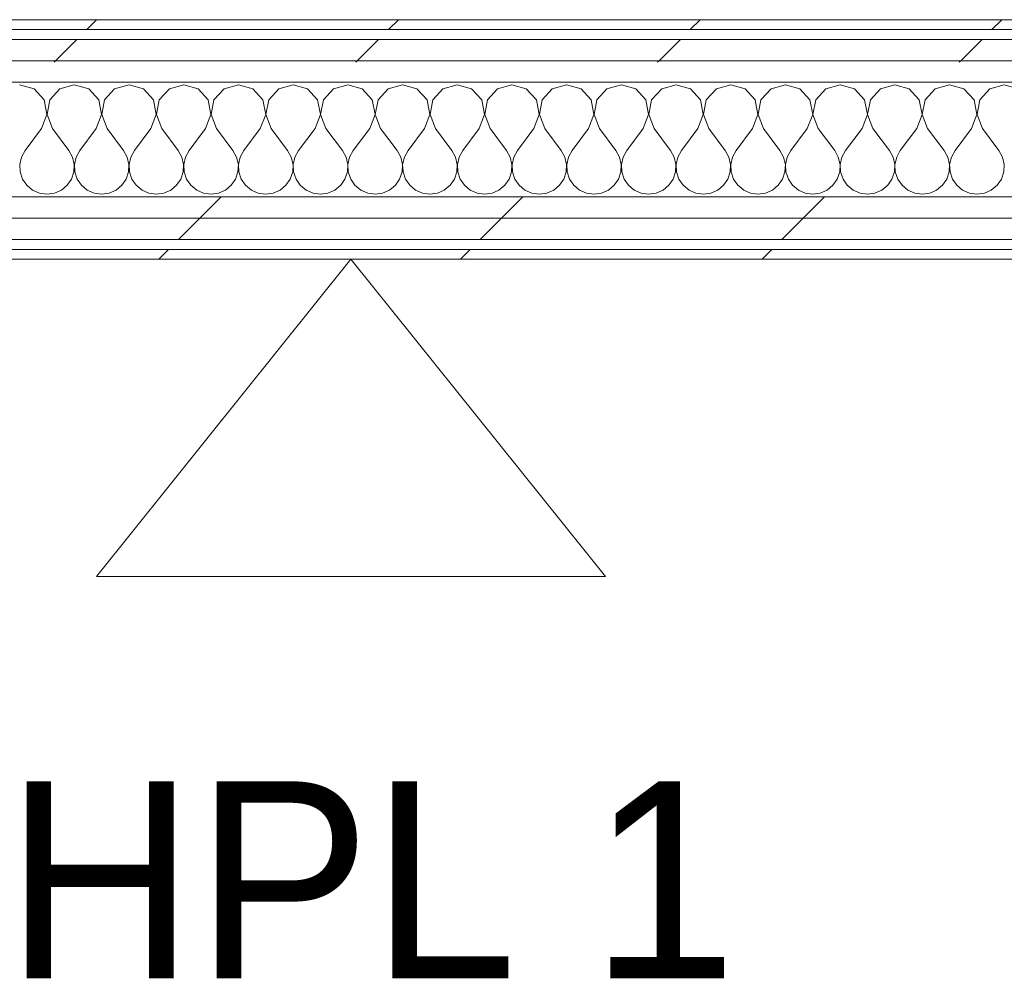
# Model space of a CAD drawing. Header units: millimetres. Extents: x -40968 to 77376, y -17881 to 4746.
# Tile 184 of 256: x 1450 to 2050, y -12508 to -11924. Entities that reach past the tile are written whole.
import ezdxf

# ---------------------------------------------------------------- set-up
doc = ezdxf.new("R2010")
doc.units = ezdxf.units.MM
doc.header["$MEASUREMENT"] = 0
doc.linetypes.add('Wipeout_Contour', pattern=[1000, 0, -1000])
doc.layers.add('Nuevo_01_2D_Acabats_Pluma_Nº__20', color=1, linetype='Continuous', lineweight=5)
doc.layers.add('Nuevo_08_E_Envans secs_Pluma_Nº__1', color=7, linetype='Continuous', lineweight=5)
doc.layers.add('Nuevo_08_E_Envans secs', color=7, linetype='Continuous')
for name, color, linetype, lineweight, true_color in [('Nuevo_08_E_Envans secs_Pluma_Nº__102', 7, 'Continuous', 5, 0xcccccc), ('Nuevo_08_E_Envans secs_Pluma_Nº__171', 171, 'Continuous', 13, 0xaaaaff), ('Nuevo_08_E_Envans secs_Pluma_Nº__177', 7, 'Continuous', 15, 0xf7e046)]:
    doc.layers.add(name, color=color, linetype=linetype, lineweight=lineweight, true_color=true_color)
doc.styles.add('Estilo_Generado_1', font='txt')
pattern_1 = [(45, (0, 0), (-183.848, 183.848), [195, -65]), (45, (7e-14, 183.85), (-183.848, 183.848), [195, -65])]

# ---------------------------------------------------------------- blocks, each defined once
blk = doc.blocks.new('*X402')
at = {"layer": 'Nuevo_08_E_Envans secs_Pluma_Nº__102', "color": 254, "linetype": 'Continuous', "lineweight": 5, "true_color": 0xcccccc}
for p, q in [((1458.76, -11966.13), (1450, -11963.64)), ((1483.33, -11963.64), (1474.57, -11966.13)), ((1492.1, -11966.13), (1483.33, -11963.64)), ((1516.67, -11963.64), (1507.9, -11966.13)), ((1525.43, -11966.13), (1516.67, -11963.64)), ((1550, -11963.64), (1541.24, -11966.13)), ((1558.76, -11966.13), (1550, -11963.64)), ((1583.33, -11963.64), (1574.57, -11966.13)), ((1592.1, -11966.13), (1583.33, -11963.64)), ((1616.67, -11963.64), (1607.9, -11966.13)), ((1625.43, -11966.13), (1616.67, -11963.64)), ((1650, -11963.64), (1641.24, -11966.13)), ((1658.76, -11966.13), (1650, -11963.64)), ((1683.33, -11963.64), (1674.57, -11966.13)), ((1692.1, -11966.13), (1683.33, -11963.64)), ((1716.67, -11963.64), (1707.9, -11966.13)), ((1725.43, -11966.13), (1716.67, -11963.64)), ((1750, -11963.64), (1741.24, -11966.13)), ((1758.76, -11966.13), (1750, -11963.64)), ((1783.33, -11963.64), (1774.57, -11966.13)), ((1792.1, -11966.13), (1783.33, -11963.64)), ((1816.67, -11963.64), (1807.9, -11966.13)), ((1825.43, -11966.13), (1816.67, -11963.64)), ((1850, -11963.64), (1841.24, -11966.13)), ((1858.76, -11966.13), (1850, -11963.64)), ((1883.33, -11963.64), (1874.57, -11966.13)), ((1892.1, -11966.13), (1883.33, -11963.64)), ((1916.67, -11963.64), (1907.9, -11966.13)), ((1925.43, -11966.13), (1916.67, -11963.64)), ((1950, -11963.64), (1941.24, -11966.13)), ((1958.76, -11966.13), (1950, -11963.64)), ((1983.33, -11963.64), (1974.57, -11966.13)), ((1992.1, -11966.13), (1983.33, -11963.64)), ((2016.67, -11963.64), (2007.9, -11966.13)), ((2025.43, -11966.13), (2016.67, -11963.64)), ((2050, -11963.64), (2041.24, -11966.13)), ((2058.76, -11966.13), (2050, -11963.64)), ((1464.91, -11972.86), (1458.76, -11966.13)), ((1474.57, -11966.13), (1468.43, -11972.86)), ((1498.24, -11972.86), (1492.1, -11966.13)), ((1507.9, -11966.13), (1501.76, -11972.86)), ((1531.57, -11972.86), (1525.43, -11966.13)), ((1541.24, -11966.13), (1535.09, -11972.86)), ((1564.91, -11972.86), (1558.76, -11966.13)), ((1574.57, -11966.13), (1568.43, -11972.86)), ((1598.24, -11972.86), (1592.1, -11966.13)), ((1607.9, -11966.13), (1601.76, -11972.86)), ((1631.57, -11972.86), (1625.43, -11966.13)), ((1641.24, -11966.13), (1635.09, -11972.86)), ((1664.91, -11972.86), (1658.76, -11966.13)), ((1674.57, -11966.13), (1668.43, -11972.86)), ((1698.24, -11972.86), (1692.1, -11966.13)), ((1707.9, -11966.13), (1701.76, -11972.86)), ((1731.57, -11972.86), (1725.43, -11966.13)), ((1741.24, -11966.13), (1735.09, -11972.86)), ((1764.91, -11972.86), (1758.76, -11966.13)), ((1774.57, -11966.13), (1768.43, -11972.86)), ((1798.24, -11972.86), (1792.1, -11966.13)), ((1807.9, -11966.13), (1801.76, -11972.86)), ((1831.57, -11972.86), (1825.43, -11966.13)), ((1841.24, -11966.13), (1835.09, -11972.86)), ((1864.91, -11972.86), (1858.76, -11966.13)), ((1874.57, -11966.13), (1868.43, -11972.86)), ((1898.24, -11972.86), (1892.1, -11966.13)), ((1907.9, -11966.13), (1901.76, -11972.86)), ((1931.57, -11972.86), (1925.43, -11966.13)), ((1941.24, -11966.13), (1935.09, -11972.86)), ((1964.91, -11972.86), (1958.76, -11966.13)), ((1974.57, -11966.13), (1968.43, -11972.86)), ((1998.24, -11972.86), (1992.1, -11966.13)), ((2007.9, -11966.13), (2001.76, -11972.86)), ((2031.57, -11972.86), (2025.43, -11966.13)), ((2041.24, -11966.13), (2035.09, -11972.86)), ((1466.6, -11981.81), (1464.91, -11972.86)), ((1468.43, -11972.86), (1466.73, -11981.81)), ((1499.93, -11981.81), (1498.24, -11972.86)), ((1501.76, -11972.86), (1500.07, -11981.81)), ((1533.27, -11981.81), (1531.57, -11972.86)), ((1535.09, -11972.86), (1533.4, -11981.81)), ((1566.6, -11981.81), (1564.91, -11972.86)), ((1568.43, -11972.86), (1566.73, -11981.81)), ((1599.93, -11981.81), (1598.24, -11972.86)), ((1601.76, -11972.86), (1600.07, -11981.81)), ((1633.27, -11981.81), (1631.57, -11972.86)), ((1635.09, -11972.86), (1633.4, -11981.81)), ((1666.6, -11981.81), (1664.91, -11972.86)), ((1668.43, -11972.86), (1666.73, -11981.81)), ((1699.93, -11981.81), (1698.24, -11972.86)), ((1701.76, -11972.86), (1700.07, -11981.81)), ((1733.27, -11981.81), (1731.57, -11972.86)), ((1735.09, -11972.86), (1733.4, -11981.81)), ((1766.6, -11981.81), (1764.91, -11972.86)), ((1768.43, -11972.86), (1766.73, -11981.81)), ((1799.93, -11981.81), (1798.24, -11972.86)), ((1801.76, -11972.86), (1800.07, -11981.81)), ((1833.27, -11981.81), (1831.57, -11972.86)), ((1835.09, -11972.86), (1833.4, -11981.81)), ((1866.6, -11981.81), (1864.91, -11972.86)), ((1868.43, -11972.86), (1866.73, -11981.81)), ((1899.93, -11981.81), (1898.24, -11972.86)), ((1901.76, -11972.86), (1900.07, -11981.81)), ((1933.27, -11981.81), (1931.57, -11972.86)), ((1935.09, -11972.86), (1933.4, -11981.81)), ((1966.6, -11981.81), (1964.91, -11972.86)), ((1968.43, -11972.86), (1966.73, -11981.81)), ((1999.93, -11981.81), (1998.24, -11972.86)), ((2001.76, -11972.86), (2000.07, -11981.81)), ((2033.27, -11981.81), (2031.57, -11972.86)), ((2035.09, -11972.86), (2033.4, -11981.81)), ((1463.33, -11990.31), (1466.6, -11981.81)), ((1466.73, -11981.81), (1470, -11990.31)), ((1496.67, -11990.31), (1499.93, -11981.81)), ((1500.07, -11981.81), (1503.33, -11990.31)), ((1530, -11990.31), (1533.27, -11981.81)), ((1533.4, -11981.81), (1536.67, -11990.31)), ((1563.33, -11990.31), (1566.6, -11981.81)), ((1566.73, -11981.81), (1570, -11990.31)), ((1596.67, -11990.31), (1599.93, -11981.81)), ((1600.07, -11981.81), (1603.33, -11990.31)), ((1630, -11990.31), (1633.27, -11981.81)), ((1633.4, -11981.81), (1636.67, -11990.31)), ((1663.33, -11990.31), (1666.6, -11981.81)), ((1666.73, -11981.81), (1670, -11990.31)), ((1696.67, -11990.31), (1699.93, -11981.81)), ((1700.07, -11981.81), (1703.33, -11990.31)), ((1730, -11990.31), (1733.27, -11981.81)), ((1733.4, -11981.81), (1736.67, -11990.31)), ((1763.33, -11990.31), (1766.6, -11981.81)), ((1766.73, -11981.81), (1770, -11990.31)), ((1796.67, -11990.31), (1799.93, -11981.81)), ((1800.07, -11981.81), (1803.33, -11990.31)), ((1830, -11990.31), (1833.27, -11981.81)), ((1833.4, -11981.81), (1836.67, -11990.31)), ((1863.33, -11990.31), (1866.6, -11981.81)), ((1866.73, -11981.81), (1870, -11990.31)), ((1896.67, -11990.31), (1899.93, -11981.81)), ((1900.07, -11981.81), (1903.33, -11990.31)), ((1930, -11990.31), (1933.27, -11981.81)), ((1933.4, -11981.81), (1936.67, -11990.31)), ((1963.33, -11990.31), (1966.6, -11981.81)), ((1966.73, -11981.81), (1970, -11990.31)), ((1996.67, -11990.31), (1999.93, -11981.81)), ((2000.07, -11981.81), (2003.33, -11990.31)), ((2030, -11990.31), (2033.27, -11981.81)), ((2033.4, -11981.81), (2036.67, -11990.31)), ((1463.33, -11990.31), (1453.33, -12003.64)), ((1470, -11990.31), (1480, -12003.64)), ((1496.67, -11990.31), (1486.67, -12003.64)), ((1503.33, -11990.31), (1513.33, -12003.64)), ((1530, -11990.31), (1520, -12003.64)), ((1536.67, -11990.31), (1546.67, -12003.64)), ((1563.33, -11990.31), (1553.33, -12003.64)), ((1570, -11990.31), (1580, -12003.64)), ((1596.67, -11990.31), (1586.67, -12003.64)), ((1603.33, -11990.31), (1613.33, -12003.64)), ((1630, -11990.31), (1620, -12003.64)), ((1636.67, -11990.31), (1646.67, -12003.64)), ((1663.33, -11990.31), (1653.33, -12003.64)), ((1670, -11990.31), (1680, -12003.64)), ((1696.67, -11990.31), (1686.67, -12003.64)), ((1703.33, -11990.31), (1713.33, -12003.64)), ((1730, -11990.31), (1720, -12003.64)), ((1736.67, -11990.31), (1746.67, -12003.64)), ((1763.33, -11990.31), (1753.33, -12003.64)), ((1770, -11990.31), (1780, -12003.64)), ((1796.67, -11990.31), (1786.67, -12003.64)), ((1803.33, -11990.31), (1813.33, -12003.64)), ((1830, -11990.31), (1820, -12003.64)), ((1836.67, -11990.31), (1846.67, -12003.64)), ((1863.33, -11990.31), (1853.33, -12003.64)), ((1870, -11990.31), (1880, -12003.64)), ((1896.67, -11990.31), (1886.67, -12003.64)), ((1903.33, -11990.31), (1913.33, -12003.64)), ((1930, -11990.31), (1920, -12003.64)), ((1936.67, -11990.31), (1946.67, -12003.64)), ((1963.33, -11990.31), (1953.33, -12003.64)), ((1970, -11990.31), (1980, -12003.64)), ((1996.67, -11990.31), (1986.67, -12003.64)), ((2003.33, -11990.31), (2013.33, -12003.64)), ((2030, -11990.31), (2020, -12003.64)), ((2036.67, -11990.31), (2046.67, -12003.64)), ((1453.33, -12003.64), (1451.11, -12007.67)), ((1482.23, -12007.67), (1480, -12003.64)), ((1486.67, -12003.64), (1484.44, -12007.67)), ((1515.56, -12007.67), (1513.33, -12003.64)), ((1520, -12003.64), (1517.77, -12007.67)), ((1548.89, -12007.67), (1546.67, -12003.64)), ((1553.33, -12003.64), (1551.11, -12007.67)), ((1582.23, -12007.67), (1580, -12003.64)), ((1586.67, -12003.64), (1584.44, -12007.67)), ((1615.56, -12007.67), (1613.33, -12003.64)), ((1620, -12003.64), (1617.77, -12007.67)), ((1648.89, -12007.67), (1646.67, -12003.64)), ((1653.33, -12003.64), (1651.11, -12007.67)), ((1682.23, -12007.67), (1680, -12003.64)), ((1686.67, -12003.64), (1684.44, -12007.67)), ((1715.56, -12007.67), (1713.33, -12003.64)), ((1720, -12003.64), (1717.77, -12007.67)), ((1748.89, -12007.67), (1746.67, -12003.64)), ((1753.33, -12003.64), (1751.11, -12007.67)), ((1782.23, -12007.67), (1780, -12003.64)), ((1786.67, -12003.64), (1784.44, -12007.67)), ((1815.56, -12007.67), (1813.33, -12003.64)), ((1820, -12003.64), (1817.77, -12007.67)), ((1848.89, -12007.67), (1846.67, -12003.64)), ((1853.33, -12003.64), (1851.11, -12007.67)), ((1882.23, -12007.67), (1880, -12003.64)), ((1886.67, -12003.64), (1884.44, -12007.67)), ((1915.56, -12007.67), (1913.33, -12003.64)), ((1920, -12003.64), (1917.77, -12007.67)), ((1948.89, -12007.67), (1946.67, -12003.64)), ((1953.33, -12003.64), (1951.11, -12007.67)), ((1982.23, -12007.67), (1980, -12003.64)), ((1986.67, -12003.64), (1984.44, -12007.67)), ((2015.56, -12007.67), (2013.33, -12003.64)), ((2020, -12003.64), (2017.77, -12007.67)), ((2048.89, -12007.67), (2046.67, -12003.64)), ((1451.11, -12007.67), (1450.07, -12012.15)), ((1483.27, -12012.15), (1482.23, -12007.67)), ((1484.44, -12007.67), (1483.4, -12012.15)), ((1516.6, -12012.15), (1515.56, -12007.67)), ((1517.77, -12007.67), (1516.73, -12012.15)), ((1549.93, -12012.15), (1548.89, -12007.67)), ((1551.11, -12007.67), (1550.07, -12012.15)), ((1583.27, -12012.15), (1582.23, -12007.67)), ((1584.44, -12007.67), (1583.4, -12012.15)), ((1616.6, -12012.15), (1615.56, -12007.67)), ((1617.77, -12007.67), (1616.73, -12012.15)), ((1649.93, -12012.15), (1648.89, -12007.67)), ((1651.11, -12007.67), (1650.07, -12012.15)), ((1683.27, -12012.15), (1682.23, -12007.67)), ((1684.44, -12007.67), (1683.4, -12012.15)), ((1716.6, -12012.15), (1715.56, -12007.67)), ((1717.77, -12007.67), (1716.73, -12012.15)), ((1749.93, -12012.15), (1748.89, -12007.67)), ((1751.11, -12007.67), (1750.07, -12012.15)), ((1783.27, -12012.15), (1782.23, -12007.67)), ((1784.44, -12007.67), (1783.4, -12012.15)), ((1816.6, -12012.15), (1815.56, -12007.67)), ((1817.77, -12007.67), (1816.73, -12012.15)), ((1849.93, -12012.15), (1848.89, -12007.67)), ((1851.11, -12007.67), (1850.07, -12012.15)), ((1883.27, -12012.15), (1882.23, -12007.67)), ((1884.44, -12007.67), (1883.4, -12012.15)), ((1916.6, -12012.15), (1915.56, -12007.67)), ((1917.77, -12007.67), (1916.73, -12012.15)), ((1949.93, -12012.15), (1948.89, -12007.67)), ((1951.11, -12007.67), (1950.07, -12012.15)), ((1983.27, -12012.15), (1982.23, -12007.67)), ((1984.44, -12007.67), (1983.4, -12012.15)), ((2016.6, -12012.15), (2015.56, -12007.67)), ((2017.77, -12007.67), (2016.73, -12012.15)), ((2049.93, -12012.15), (2048.89, -12007.67)), ((1450.07, -12012.15), (1450.29, -12016.74)), ((1450.29, -12016.74), (1451.76, -12021.1)), ((1481.57, -12021.1), (1483.04, -12016.74)), ((1483.04, -12016.74), (1483.27, -12012.15)), ((1483.4, -12012.15), (1483.62, -12016.74)), ((1483.62, -12016.74), (1485.09, -12021.1)), ((1514.91, -12021.1), (1516.38, -12016.74)), ((1516.38, -12016.74), (1516.6, -12012.15)), ((1516.73, -12012.15), (1516.96, -12016.74)), ((1516.96, -12016.74), (1518.43, -12021.1)), ((1548.24, -12021.1), (1549.71, -12016.74)), ((1549.71, -12016.74), (1549.93, -12012.15)), ((1550.07, -12012.15), (1550.29, -12016.74)), ((1550.29, -12016.74), (1551.76, -12021.1)), ((1581.57, -12021.1), (1583.04, -12016.74)), ((1583.04, -12016.74), (1583.27, -12012.15)), ((1583.4, -12012.15), (1583.62, -12016.74)), ((1583.62, -12016.74), (1585.09, -12021.1)), ((1614.91, -12021.1), (1616.38, -12016.74)), ((1616.38, -12016.74), (1616.6, -12012.15)), ((1616.73, -12012.15), (1616.96, -12016.74)), ((1616.96, -12016.74), (1618.43, -12021.1)), ((1648.24, -12021.1), (1649.71, -12016.74)), ((1649.71, -12016.74), (1649.93, -12012.15)), ((1650.07, -12012.15), (1650.29, -12016.74)), ((1650.29, -12016.74), (1651.76, -12021.1)), ((1681.57, -12021.1), (1683.04, -12016.74)), ((1683.04, -12016.74), (1683.27, -12012.15)), ((1683.4, -12012.15), (1683.62, -12016.74)), ((1683.62, -12016.74), (1685.09, -12021.1)), ((1714.91, -12021.1), (1716.38, -12016.74)), ((1716.38, -12016.74), (1716.6, -12012.15)), ((1716.73, -12012.15), (1716.96, -12016.74)), ((1716.96, -12016.74), (1718.43, -12021.1)), ((1748.24, -12021.1), (1749.71, -12016.74)), ((1749.71, -12016.74), (1749.93, -12012.15)), ((1750.07, -12012.15), (1750.29, -12016.74)), ((1750.29, -12016.74), (1751.76, -12021.1)), ((1781.57, -12021.1), (1783.04, -12016.74)), ((1783.04, -12016.74), (1783.27, -12012.15)), ((1783.4, -12012.15), (1783.62, -12016.74)), ((1783.62, -12016.74), (1785.09, -12021.1)), ((1814.91, -12021.1), (1816.38, -12016.74)), ((1816.38, -12016.74), (1816.6, -12012.15)), ((1816.73, -12012.15), (1816.96, -12016.74)), ((1816.96, -12016.74), (1818.43, -12021.1)), ((1848.24, -12021.1), (1849.71, -12016.74)), ((1849.71, -12016.74), (1849.93, -12012.15)), ((1850.07, -12012.15), (1850.29, -12016.74)), ((1850.29, -12016.74), (1851.76, -12021.1)), ((1881.57, -12021.1), (1883.04, -12016.74)), ((1883.04, -12016.74), (1883.27, -12012.15)), ((1883.4, -12012.15), (1883.62, -12016.74)), ((1883.62, -12016.74), (1885.09, -12021.1)), ((1914.91, -12021.1), (1916.38, -12016.74)), ((1916.38, -12016.74), (1916.6, -12012.15)), ((1916.73, -12012.15), (1916.96, -12016.74)), ((1916.96, -12016.74), (1918.43, -12021.1)), ((1948.24, -12021.1), (1949.71, -12016.74)), ((1949.71, -12016.74), (1949.93, -12012.15)), ((1950.07, -12012.15), (1950.29, -12016.74)), ((1950.29, -12016.74), (1951.76, -12021.1)), ((1981.57, -12021.1), (1983.04, -12016.74)), ((1983.04, -12016.74), (1983.27, -12012.15)), ((1983.4, -12012.15), (1983.62, -12016.74)), ((1983.62, -12016.74), (1985.09, -12021.1)), ((2014.91, -12021.1), (2016.38, -12016.74)), ((2016.38, -12016.74), (2016.6, -12012.15)), ((2016.73, -12012.15), (2016.96, -12016.74)), ((2016.96, -12016.74), (2018.43, -12021.1)), ((2048.24, -12021.1), (2049.71, -12016.74)), ((2049.71, -12016.74), (2049.93, -12012.15)), ((1451.76, -12021.1), (1454.36, -12024.89)), ((1478.97, -12024.89), (1481.57, -12021.1)), ((1485.09, -12021.1), (1487.7, -12024.89)), ((1512.3, -12024.89), (1514.91, -12021.1)), ((1518.43, -12021.1), (1521.03, -12024.89)), ((1545.64, -12024.89), (1548.24, -12021.1)), ((1551.76, -12021.1), (1554.36, -12024.89)), ((1578.97, -12024.89), (1581.57, -12021.1)), ((1585.09, -12021.1), (1587.7, -12024.89)), ((1612.3, -12024.89), (1614.91, -12021.1)), ((1618.43, -12021.1), (1621.03, -12024.89)), ((1645.64, -12024.89), (1648.24, -12021.1)), ((1651.76, -12021.1), (1654.36, -12024.89)), ((1678.97, -12024.89), (1681.57, -12021.1)), ((1685.09, -12021.1), (1687.7, -12024.89)), ((1712.3, -12024.89), (1714.91, -12021.1)), ((1718.43, -12021.1), (1721.03, -12024.89)), ((1745.64, -12024.89), (1748.24, -12021.1)), ((1751.76, -12021.1), (1754.36, -12024.89)), ((1778.97, -12024.89), (1781.57, -12021.1)), ((1785.09, -12021.1), (1787.7, -12024.89)), ((1812.3, -12024.89), (1814.91, -12021.1)), ((1818.43, -12021.1), (1821.03, -12024.89)), ((1845.64, -12024.89), (1848.24, -12021.1)), ((1851.76, -12021.1), (1854.36, -12024.89)), ((1878.97, -12024.89), (1881.57, -12021.1)), ((1885.09, -12021.1), (1887.7, -12024.89)), ((1912.3, -12024.89), (1914.91, -12021.1)), ((1918.43, -12021.1), (1921.03, -12024.89)), ((1945.64, -12024.89), (1948.24, -12021.1)), ((1951.76, -12021.1), (1954.36, -12024.89)), ((1978.97, -12024.89), (1981.57, -12021.1)), ((1985.09, -12021.1), (1987.7, -12024.89)), ((2012.3, -12024.89), (2014.91, -12021.1)), ((2018.43, -12021.1), (2021.03, -12024.89)), ((2045.64, -12024.89), (2048.24, -12021.1)), ((1454.36, -12024.89), (1457.9, -12027.82)), ((1457.9, -12027.82), (1462.11, -12029.67)), ((1462.11, -12029.67), (1466.67, -12030.31)), ((1466.67, -12030.31), (1471.22, -12029.67)), ((1471.22, -12029.67), (1475.43, -12027.82)), ((1475.43, -12027.82), (1478.97, -12024.89)), ((1487.7, -12024.89), (1491.24, -12027.82)), ((1491.24, -12027.82), (1495.45, -12029.67)), ((1495.45, -12029.67), (1500, -12030.31)), ((1500, -12030.31), (1504.55, -12029.67)), ((1504.55, -12029.67), (1508.76, -12027.82)), ((1508.76, -12027.82), (1512.3, -12024.89)), ((1521.03, -12024.89), (1524.57, -12027.82)), ((1524.57, -12027.82), (1528.78, -12029.67)), ((1528.78, -12029.67), (1533.33, -12030.31)), ((1533.33, -12030.31), (1537.89, -12029.67)), ((1537.89, -12029.67), (1542.1, -12027.82)), ((1542.1, -12027.82), (1545.64, -12024.89)), ((1554.36, -12024.89), (1557.9, -12027.82)), ((1557.9, -12027.82), (1562.11, -12029.67)), ((1562.11, -12029.67), (1566.67, -12030.31)), ((1566.67, -12030.31), (1571.22, -12029.67)), ((1571.22, -12029.67), (1575.43, -12027.82)), ((1575.43, -12027.82), (1578.97, -12024.89)), ((1587.7, -12024.89), (1591.24, -12027.82)), ((1591.24, -12027.82), (1595.45, -12029.67)), ((1595.45, -12029.67), (1600, -12030.31)), ((1600, -12030.31), (1604.55, -12029.67)), ((1604.55, -12029.67), (1608.76, -12027.82)), ((1608.76, -12027.82), (1612.3, -12024.89)), ((1621.03, -12024.89), (1624.57, -12027.82)), ((1624.57, -12027.82), (1628.78, -12029.67)), ((1628.78, -12029.67), (1633.33, -12030.31)), ((1633.33, -12030.31), (1637.89, -12029.67)), ((1637.89, -12029.67), (1642.1, -12027.82)), ((1642.1, -12027.82), (1645.64, -12024.89)), ((1654.36, -12024.89), (1657.9, -12027.82)), ((1657.9, -12027.82), (1662.11, -12029.67)), ((1662.11, -12029.67), (1666.67, -12030.31)), ((1666.67, -12030.31), (1671.22, -12029.67)), ((1671.22, -12029.67), (1675.43, -12027.82)), ((1675.43, -12027.82), (1678.97, -12024.89)), ((1687.7, -12024.89), (1691.24, -12027.82)), ((1691.24, -12027.82), (1695.45, -12029.67)), ((1695.45, -12029.67), (1700, -12030.31)), ((1700, -12030.31), (1704.55, -12029.67)), ((1704.55, -12029.67), (1708.76, -12027.82)), ((1708.76, -12027.82), (1712.3, -12024.89)), ((1721.03, -12024.89), (1724.57, -12027.82)), ((1724.57, -12027.82), (1728.78, -12029.67)), ((1728.78, -12029.67), (1733.33, -12030.31)), ((1733.33, -12030.31), (1737.89, -12029.67)), ((1737.89, -12029.67), (1742.1, -12027.82)), ((1742.1, -12027.82), (1745.64, -12024.89)), ((1754.36, -12024.89), (1757.9, -12027.82)), ((1757.9, -12027.82), (1762.11, -12029.67)), ((1762.11, -12029.67), (1766.67, -12030.31)), ((1766.67, -12030.31), (1771.22, -12029.67)), ((1771.22, -12029.67), (1775.43, -12027.82)), ((1775.43, -12027.82), (1778.97, -12024.89)), ((1787.7, -12024.89), (1791.24, -12027.82)), ((1791.24, -12027.82), (1795.45, -12029.67)), ((1795.45, -12029.67), (1800, -12030.31)), ((1800, -12030.31), (1804.55, -12029.67)), ((1804.55, -12029.67), (1808.76, -12027.82)), ((1808.76, -12027.82), (1812.3, -12024.89)), ((1821.03, -12024.89), (1824.57, -12027.82)), ((1824.57, -12027.82), (1828.78, -12029.67)), ((1828.78, -12029.67), (1833.33, -12030.31)), ((1833.33, -12030.31), (1837.89, -12029.67)), ((1837.89, -12029.67), (1842.1, -12027.82)), ((1842.1, -12027.82), (1845.64, -12024.89)), ((1854.36, -12024.89), (1857.9, -12027.82)), ((1857.9, -12027.82), (1862.11, -12029.67)), ((1862.11, -12029.67), (1866.67, -12030.31)), ((1866.67, -12030.31), (1871.22, -12029.67)), ((1871.22, -12029.67), (1875.43, -12027.82)), ((1875.43, -12027.82), (1878.97, -12024.89)), ((1887.7, -12024.89), (1891.24, -12027.82)), ((1891.24, -12027.82), (1895.45, -12029.67)), ((1895.45, -12029.67), (1900, -12030.31)), ((1900, -12030.31), (1904.55, -12029.67)), ((1904.55, -12029.67), (1908.76, -12027.82)), ((1908.76, -12027.82), (1912.3, -12024.89)), ((1921.03, -12024.89), (1924.57, -12027.82)), ((1924.57, -12027.82), (1928.78, -12029.67)), ((1928.78, -12029.67), (1933.33, -12030.31)), ((1933.33, -12030.31), (1937.89, -12029.67)), ((1937.89, -12029.67), (1942.1, -12027.82)), ((1942.1, -12027.82), (1945.64, -12024.89)), ((1954.36, -12024.89), (1957.9, -12027.82)), ((1957.9, -12027.82), (1962.11, -12029.67)), ((1962.11, -12029.67), (1966.67, -12030.31)), ((1966.67, -12030.31), (1971.22, -12029.67)), ((1971.22, -12029.67), (1975.43, -12027.82)), ((1975.43, -12027.82), (1978.97, -12024.89)), ((1987.7, -12024.89), (1991.24, -12027.82)), ((1991.24, -12027.82), (1995.45, -12029.67)), ((1995.45, -12029.67), (2000, -12030.31)), ((2000, -12030.31), (2004.55, -12029.67)), ((2004.55, -12029.67), (2008.76, -12027.82)), ((2008.76, -12027.82), (2012.3, -12024.89)), ((2021.03, -12024.89), (2024.57, -12027.82)), ((2024.57, -12027.82), (2028.78, -12029.67)), ((2028.78, -12029.67), (2033.33, -12030.31)), ((2033.33, -12030.31), (2037.89, -12029.67)), ((2037.89, -12029.67), (2042.1, -12027.82)), ((2042.1, -12027.82), (2045.64, -12024.89))]:
    blk.add_line(p, q, dxfattribs=at)
blk = doc.blocks.new('Muro_133_5', base_point=(6082.11, -12069.98))
at = {"color": 254, "linetype": 'Wipeout_Contour', "lineweight": 0, "ltscale": 48905.35681}
blk.add_wipeout([(369.89, -11923.98), (369.89, -11929.98), (3807.4, -11929.98), (3807.4, -11923.98)], dxfattribs=at).dxf.layer = 'Nuevo_08_E_Envans secs'
at = {"color": 254, "linetype": 'Wipeout_Contour', "lineweight": 0, "ltscale": 48966.250162}
blk.add_wipeout([(375.89, -11948.98), (3807.4, -11948.98), (3807.4, -11935.98), (375.89, -11935.98)], dxfattribs=at).dxf.layer = 'Nuevo_08_E_Envans secs'
at = {"color": 254, "linetype": 'Wipeout_Contour', "lineweight": 0, "ltscale": 48890.412876}
blk.add_wipeout([(843.89, -12069.98), (2622.91, -12069.98), (2622.91, -12063.98), (843.89, -12063.98)], dxfattribs=at).dxf.layer = 'Nuevo_08_E_Envans secs'
at = {"layer": 'Nuevo_08_E_Envans secs_Pluma_Nº__171', "linetype": 'Continuous', "lineweight": 13, "true_color": 0xaaaaff}
h = blk.add_hatch(dxfattribs=at)
h.set_pattern_fill('Panellat_HPL_0005', color=161, style=0, pattern_type=2)
h.set_pattern_definition(pattern_1)
h.paths.add_polyline_path([(369.89, -11923.98), (369.89, -11929.98), (3807.4, -11929.98), (3807.4, -11923.98)])
h = blk.add_hatch(dxfattribs=at)
h.set_pattern_fill('Panellat_HPL_0005', color=161, style=0, pattern_type=2)
h.set_pattern_definition(pattern_1)
h.paths.add_polyline_path([(843.89, -12069.98), (2622.91, -12069.98), (2622.91, -12063.98), (843.89, -12063.98)])
at = {"layer": 'Nuevo_08_E_Envans secs_Pluma_Nº__177', "linetype": 'Continuous', "lineweight": 15, "true_color": 0xf7e046}
h = blk.add_hatch(dxfattribs=at)
h.set_pattern_fill('Panellat_HPL_0005', color=53, style=0, pattern_type=2)
h.set_pattern_definition(pattern_1)
h.paths.add_polyline_path([(375.89, -11948.98), (3807.4, -11948.98), (3807.4, -11935.98), (375.89, -11935.98)])
at = {"layer": 'Nuevo_08_E_Envans secs_Pluma_Nº__1', "color": 7, "linetype": 'Continuous', "lineweight": 5}
for p, q in [((3807.4, -11929.98), (375.89, -11929.98)), ((3807.4, -11935.98), (375.89, -11935.98)), ((2622.91, -12063.98), (843.89, -12063.98))]:
    blk.add_line(p, q, dxfattribs=at)
at = {"layer": 'Nuevo_08_E_Envans secs_Pluma_Nº__1', "color": 7, "linetype": 'Continuous', "lineweight": 5, "flags": 128}
for points in [[(3807.4, -11923.98), (363.89, -11923.98)], [(843.89, -12069.98), (2622.91, -12069.98)]]:
    blk.add_lwpolyline(points, dxfattribs=at)
at = {"color": 254, "linetype": 'Wipeout_Contour', "lineweight": 0, "ltscale": 49017.841127}
blk.add_wipeout([(388.89, -11961.98), (3807.4, -11961.98), (3807.4, -11948.98), (388.89, -11948.98)], dxfattribs=at).dxf.layer = 'Nuevo_08_E_Envans secs'
at = {"layer": 'Nuevo_08_E_Envans secs_Pluma_Nº__177', "linetype": 'Continuous', "lineweight": 15, "true_color": 0xf7e046}
h = blk.add_hatch(dxfattribs=at)
h.set_pattern_fill('Panellat_HPL_0005', color=53, style=0, pattern_type=2)
h.set_pattern_definition(pattern_1)
h.paths.add_polyline_path([(388.89, -11961.98), (3807.4, -11961.98), (3807.4, -11948.98), (388.89, -11948.98)])
at = {"layer": 'Nuevo_08_E_Envans secs_Pluma_Nº__1', "color": 7, "linetype": 'Continuous', "lineweight": 5}
for p, q in [((3807.4, -11948.98), (388.89, -11948.98)), ((2660.91, -11961.98), (818.89, -11961.98))]:
    blk.add_line(p, q, dxfattribs=at)
at = {"layer": 'Nuevo_08_E_Envans secs', "color": 7, "lineweight": 20}
blk.add_blockref('*X402', (0, 0), dxfattribs=at)
at = {"color": 254, "linetype": 'Wipeout_Contour', "lineweight": 0, "ltscale": 48785.104268}
blk.add_wipeout([(818.89, -12044.98), (2647.91, -12044.98), (2647.91, -12031.98), (818.89, -12031.98)], dxfattribs=at).dxf.layer = 'Nuevo_08_E_Envans secs'
at = {"layer": 'Nuevo_08_E_Envans secs_Pluma_Nº__177', "linetype": 'Continuous', "lineweight": 15, "true_color": 0xf7e046}
h = blk.add_hatch(dxfattribs=at)
h.set_pattern_fill('Panellat_HPL_0005', color=53, style=0, pattern_type=2)
h.set_pattern_definition(pattern_1)
h.paths.add_polyline_path([(818.89, -12044.98), (2647.91, -12044.98), (2647.91, -12031.98), (818.89, -12031.98)])
at = {"layer": 'Nuevo_08_E_Envans secs_Pluma_Nº__1', "color": 7, "linetype": 'Continuous', "lineweight": 5}
blk.add_line((2647.91, -12031.98), (818.89, -12031.98), dxfattribs=at)
at = {"color": 254, "linetype": 'Wipeout_Contour', "lineweight": 0, "ltscale": 48832.647747}
blk.add_wipeout([(831.89, -12057.98), (2634.91, -12057.98), (2634.91, -12044.98), (831.89, -12044.98)], dxfattribs=at).dxf.layer = 'Nuevo_08_E_Envans secs'
at = {"layer": 'Nuevo_08_E_Envans secs_Pluma_Nº__177', "linetype": 'Continuous', "lineweight": 15, "true_color": 0xf7e046}
h = blk.add_hatch(dxfattribs=at)
h.set_pattern_fill('Panellat_HPL_0005', color=53, style=0, pattern_type=2)
h.set_pattern_definition(pattern_1)
h.paths.add_polyline_path([(831.89, -12057.98), (2634.91, -12057.98), (2634.91, -12044.98), (831.89, -12044.98)])
at = {"layer": 'Nuevo_08_E_Envans secs_Pluma_Nº__1', "color": 7, "linetype": 'Continuous', "lineweight": 5}
for p, q in [((2634.91, -12044.98), (831.89, -12044.98)), ((2628.91, -12057.98), (837.89, -12057.98))]:
    blk.add_line(p, q, dxfattribs=at)

msp = doc.modelspace()

# ---------------------------------------------------------------- block references
at = {"layer": 'Nuevo_08_E_Envans secs', "color": 7, "lineweight": 20}
msp.add_blockref('Muro_133_5', (6082.11, -12069.98), dxfattribs=at)

# ---------------------------------------------------------------- texts
at = {"layer": 'Nuevo_01_2D_Acabats_Pluma_Nº__20', "color": 1, "linetype": 'Continuous', "lineweight": 5, "insert": (1664.04, -12508.07), "char_height": 120, "attachment_point": 8, "style": 'Estilo_Generado_1'}
msp.add_mtext('\\A1;{\\pqc;\\fCentury Gothic|b0|i0|c0|p0;\\W1.000000;HPL 1}', dxfattribs=at)

# ---------------------------------------------------------------- next in the draw order: linework, layer by layer
at = {"layer": 'Nuevo_01_2D_Acabats_Pluma_Nº__20', "color": 1, "linetype": 'Continuous', "lineweight": 5, "flags": 128}
msp.add_lwpolyline([(1496.75, -12263.19), (1807, -12263.19), (1651.87, -12069.98)], close=True, dxfattribs=at)

doc.saveas('drawing.dxf')
